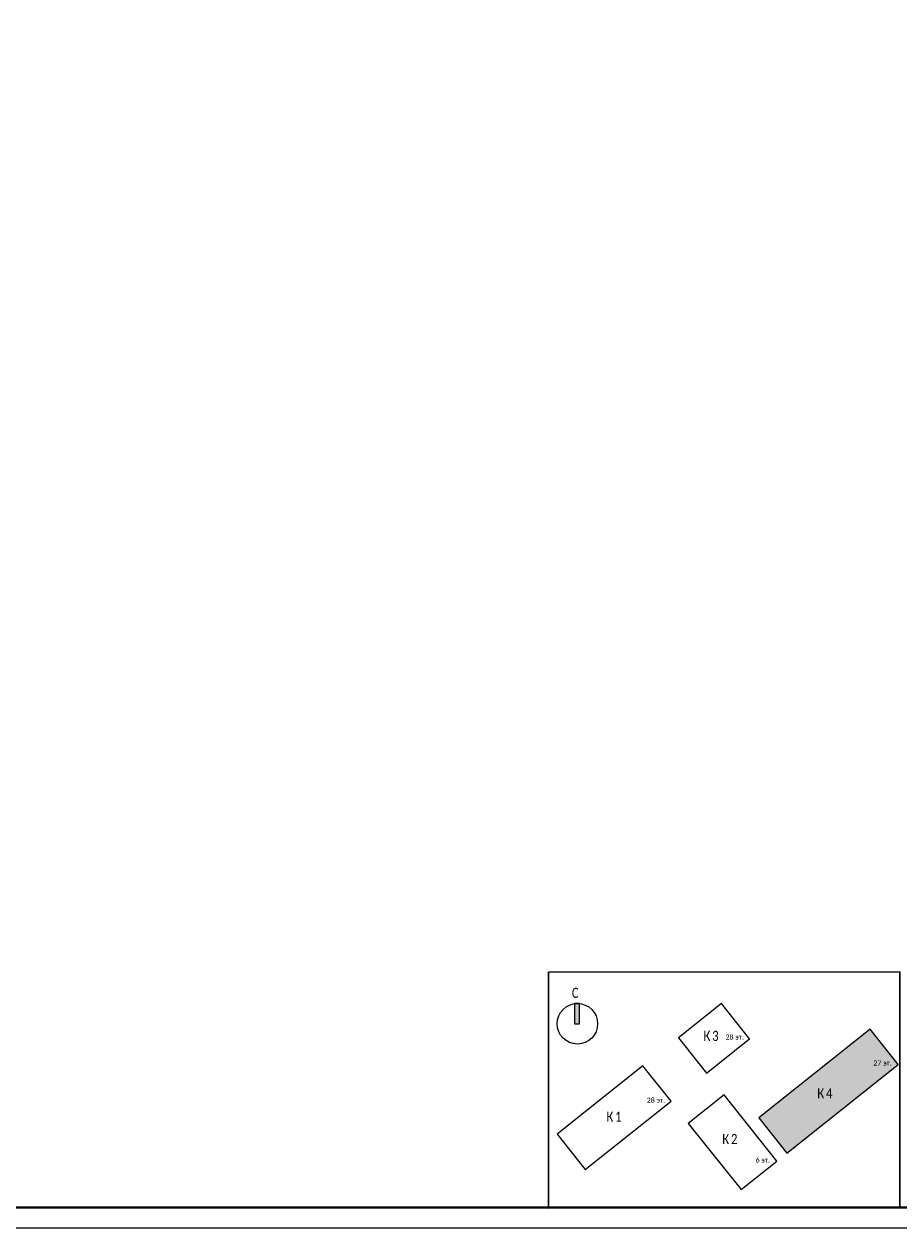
# Model space of a CAD drawing. Header units: millimetres. Extents: x -816133 to 919604, y 87941 to 147341.
# Tile 28 of 256: x -352136 to -330552, y 87941 to 117641. Entities that reach past the tile are written whole.
import ezdxf

# ---------------------------------------------------------------- set-up
doc = ezdxf.new("R2010")
doc.units = ezdxf.units.MM
doc.layers.get('Defpoints').update_dxf_attribs({"color": 252})
doc.layers.add('Типовые аннотации', color=252, linetype='Continuous', lineweight=5)
doc.layers.add('формат', color=250, linetype='Continuous')
doc.styles.add('Arial', font='arial.ttf', dxfattribs={"width": 0.9, "height": 700})
doc.styles.add('Calibri Light_10', font='calibril.ttf', dxfattribs={"height": 1})
doc.styles.add('Calibri Light_9', font='isocpeur.ttf', dxfattribs={"width": 0.8, "height": 2})

# ---------------------------------------------------------------- blocks, each defined once
blk = doc.blocks.new('*U1162')
at = {"color": 0, "lineweight": 0}
blk.add_lwpolyline([(-841, 0), (0, 0), (0, 594), (-841, 594)], close=True, dxfattribs=at)
at = {"lineweight": 40}
blk.add_lwpolyline([(-821, 5), (-5, 5), (-5, 589), (-821, 589)], close=True, dxfattribs=at)
at = {"style": 'Arial', "width": 0.9, "flags": 8}
blk.add_attdef('FORMAT', (-36.87, 1.26), '', height=2.8, dxfattribs=at)
blk = doc.blocks.new('0_AS_SLK8_BUG_2000 - 0_AS_SLK8_BUG_2000-4294039-Надземная часть_ Корпус 4_ План 1 этажа на отм__0_050_ 0_000_0-0_090_-0_300_-0_450')
at = {"layer": 'Типовые аннотации'}
blk.add_hatch(color=256, dxfattribs=at).paths.add_polyline_path([(-64.89, 34.73), (-65.89, 34.73), (-65.89, 38.73), (-64.89, 38.73)])
at = {"layer": 'Типовые аннотации', "true_color": 0xc0c0c0}
blk.add_hatch(color=9, dxfattribs=at).paths.add_polyline_path([(-29.5, 16.16), (-7.52, 33.66), (-1.97, 26.7), (-23.96, 9.19)])
at = {"layer": 'Типовые аннотации'}
for p, q in [((-64.89, 38.73), (-65.89, 38.73)), ((-65.89, 38.73), (-65.89, 34.73)), ((-64.89, 34.73), (-64.89, 38.73)), ((-65.89, 34.73), (-64.89, 34.73)), ((-7.52, 33.66), (-29.5, 16.16)), ((-1.97, 26.7), (-7.52, 33.66)), ((-23.96, 9.19), (-1.97, 26.7)), ((-29.5, 16.16), (-23.96, 9.19))]:
    blk.add_line(p, q, dxfattribs=at)
at = {"layer": 'Типовые аннотации', "color": 8, "true_color": 0x808080}
for p, q in [((-36.87, 38.73), (-45.35, 31.98)), ((-31.32, 31.77), (-36.87, 38.73)), ((-7.52, 33.66), (-29.5, 16.16)), ((-1.97, 26.7), (-7.52, 33.66)), ((-45.35, 31.98), (-39.81, 25.01)), ((-39.81, 25.01), (-31.32, 31.77)), ((-52.36, 26.4), (-69.29, 12.92)), ((-46.81, 19.44), (-52.36, 26.4)), ((-23.96, 9.19), (-1.97, 26.7)), ((-63.75, 5.95), (-46.81, 19.44)), ((-36.33, 20.72), (-43.41, 15.08)), ((-25.91, 7.64), (-36.33, 20.72)), ((-43.41, 15.08), (-32.99, 2)), ((-29.5, 16.16), (-23.96, 9.19)), ((-69.29, 12.92), (-63.75, 5.95)), ((-32.99, 2), (-25.91, 7.64))]:
    blk.add_line(p, q, dxfattribs=at)
at = {"layer": 'Типовые аннотации'}
blk.add_circle((-65.29, 34.73), 4, dxfattribs=at)
at = {"layer": 'Типовые аннотации', "attachment_point": 1}
for s, insert, char_height, width, style in [('\\fCalibri Light|b0|i0|c204|p34|;C', (-66.38, 41.84), 2, 2.0844, 'Calibri Light_9'), ('27 ', (-6.86, 27.48), 1, 2.3249, 'Calibri Light_10'), ('эт', (-4.95, 27.48), 1, 1.6034, 'Calibri Light_10'), ('\\fCalibri Light|b0|i0|c204|p34|;.', (-3.62, 27.48), 1, 0.481, 'Calibri Light_10'), ('\\fCalibri Light|b0|i0|c204|p34|;К', (-17.93, 22.01), 2, 2.0844, 'Calibri Light_9'), ('\\fCalibri Light|b0|i0|c204|p34|;4', (-16.21, 22.01), 2, 1.9241, 'Calibri Light_9')]:
    blk.add_mtext(s, dxfattribs=dict(at, insert=insert, char_height=char_height, width=width, style=style))
at = {"layer": 'Типовые аннотации', "color": 8, "true_color": 0x808080, "attachment_point": 1}
for s, insert, char_height, width, style in [('\\fCalibri Light|b0|i0|c204|p34|;К', (-40.4, 33.34), 2, 2.0844, 'Calibri Light_9'), ('\\fCalibri Light|b0|i0|c204|p34|;3', (-38.68, 33.34), 2, 1.9241, 'Calibri Light_9'), ('28 ', (-36.05, 32.61), 1, 2.3249, 'Calibri Light_10'), ('эт', (-34.13, 32.61), 1, 1.6034, 'Calibri Light_10'), ('\\fCalibri Light|b0|i0|c204|p34|;.', (-32.81, 32.61), 1, 0.481, 'Calibri Light_10'), ('27 ', (-6.86, 27.48), 1, 2.3249, 'Calibri Light_10'), ('эт', (-4.95, 27.48), 1, 1.6034, 'Calibri Light_10'), ('\\fCalibri Light|b0|i0|c204|p34|;.', (-3.62, 27.48), 1, 0.481, 'Calibri Light_10'), ('\\fCalibri Light|b0|i0|c204|p34|;К', (-17.93, 22.01), 2, 2.0844, 'Calibri Light_9'), ('\\fCalibri Light|b0|i0|c204|p34|;4', (-16.21, 22.01), 2, 1.9241, 'Calibri Light_9'), ('28 ', (-51.61, 20.15), 1, 2.3249, 'Calibri Light_10'), ('эт', (-49.69, 20.15), 1, 1.6034, 'Calibri Light_10'), ('\\fCalibri Light|b0|i0|c204|p34|;.', (-48.37, 20.15), 1, 0.481, 'Calibri Light_10'), ('\\fCalibri Light|b0|i0|c204|p34|;К', (-59.56, 17.39), 2, 2.0844, 'Calibri Light_9'), ('\\fCalibri Light|b0|i0|c204|p34|;1', (-57.84, 17.39), 2, 1.9241, 'Calibri Light_9'), ('\\fCalibri Light|b0|i0|c204|p34|;К', (-36.69, 12.98), 2, 2.0844, 'Calibri Light_9'), ('\\fCalibri Light|b0|i0|c204|p34|;2', (-34.97, 12.98), 2, 1.9241, 'Calibri Light_9'), ('6 ', (-30.11, 8.34), 1, 1.3629, 'Calibri Light_10'), ('эт', (-28.99, 8.34), 1, 1.6034, 'Calibri Light_10'), ('\\fCalibri Light|b0|i0|c204|p34|;.', (-27.67, 8.34), 1, 0.481, 'Calibri Light_10')]:
    blk.add_mtext(s, dxfattribs=dict(at, insert=insert, char_height=char_height, width=width, style=style))

msp = doc.modelspace()

# ---------------------------------------------------------------- linework, layer by layer
at = {"layer": 'Defpoints', "color": 3, "lineweight": 30}
msp.add_lwpolyline([(-339196, 94252), (-330533, 94263), (-330533, 88441), (-339196, 88430)], close=True, dxfattribs=at)

# ---------------------------------------------------------------- block references
at = {"layer": 'Типовые аннотации', "xscale": 125, "yscale": 125, "zscale": 125}
msp.add_blockref('0_AS_SLK8_BUG_2000 - 0_AS_SLK8_BUG_2000-4294039-Надземная часть_ Корпус 4_ План 1 этажа на отм__0_050_ 0_000_0-0_090_-0_300_-0_450', (-330324, 88636), dxfattribs=at)
at = {"layer": 'формат', "xscale": 100, "yscale": 100, "zscale": 100}
msp.add_blockref('*U1162', (-311533, 87941), dxfattribs=at)

doc.saveas('drawing.dxf')
